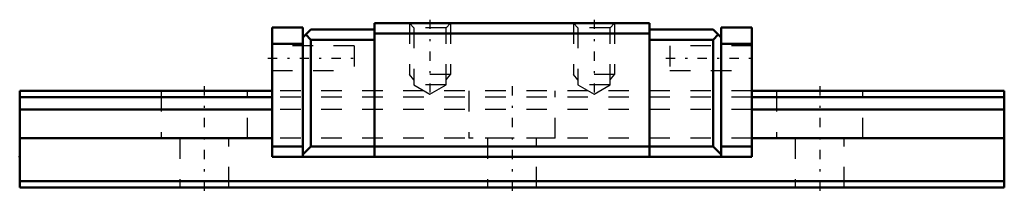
# Model space of a CAD drawing. Header units: millimetres. Extents: x -9 to 39, y -0.2 to 8.2.
import ezdxf

# ---------------------------------------------------------------- set-up
doc = ezdxf.new("R2010")
doc.units = ezdxf.units.MM
doc.linetypes.add('Center', pattern=[1.5, 0.45, -0.5, 0.05, -0.5])
doc.linetypes.add('Dashed', pattern=[2, 1, -1])
for name, color, linetype, lineweight in [('2d ConnectionPoints', 7, 'Continuous', 50), ('AM_0', 7, 'Continuous', 50), ('AM_5', 3, 'Continuous', 25), ('AM_7', 7, 'Center', 25), ('AM_9', 6, 'Dashed', 25)]:
    doc.layers.add(name, color=color, linetype=linetype, lineweight=lineweight)

# ---------------------------------------------------------------- blocks, each defined once
blk = doc.blocks.new('1_RSX7MUU1_Slider_0_in_RSX7MUU48LMG90W1230001_0')
at = {"layer": 'AM_0'}
for p, q in [((3.3, 7.8), (3.3, 1.5)), ((4.8, 7.8), (3.3, 7.8)), ((4.8, 7.8), (4.8, 1.5)), ((5.2, 7.7), (4.8, 7.3)), ((5.2, 7.7), (8.3, 7.7)), ((8.3, 8), (8.3, 1.5)), ((21.7, 8), (8.3, 8)), ((21.7, 8), (21.7, 1.5)), ((24.8, 7.7), (21.7, 7.7)), ((24.8, 7.7), (25.2, 7.3)), ((25.2, 7.8), (25.2, 1.5)), ((25.2, 7.8), (26.7, 7.8)), ((26.7, 7.8), (26.7, 1.5)), ((4.95, 7.45), (5.2, 7.2)), ((5.2, 7.2), (8.3, 7.2)), ((5.2, 7.2), (5.2, 2)), ((21.7, 7.5), (8.3, 7.5)), ((24.8, 7.2), (21.7, 7.2)), ((25.05, 7.45), (24.8, 7.2)), ((24.8, 7.2), (24.8, 2)), ((4.8, 7), (3.3, 7)), ((25.2, 7), (26.7, 7)), ((4.8, 2), (3.3, 2)), ((5.2, 2), (4.8, 1.6)), ((24.8, 2), (5.2, 2)), ((24.8, 2), (25.2, 1.6)), ((25.2, 2), (26.7, 2)), ((26.7, 1.5), (3.3, 1.5))]:
    blk.add_line(p, q, dxfattribs=at)
at = {"layer": 'AM_5', "linetype": 'Dashed'}
for p, q in [((10, 8), (10, 5.5)), ((12, 8), (12, 5.5)), ((18, 8), (18, 5.5)), ((20, 8), (20, 5.5)), ((12, 5.5), (10, 5.5)), ((10.216, 5.25), (10, 5.5)), ((11.784, 5.25), (12, 5.5)), ((20, 5.5), (18, 5.5)), ((18.216, 5.25), (18, 5.5)), ((19.784, 5.25), (20, 5.5))]:
    blk.add_line(p, q, dxfattribs=at)
at = {"layer": 'AM_7'}
for p, q in [((11, 8.173), (11, 4.375)), ((19, 8.173), (19, 4.375)), ((3.1, 6.3), (7.5, 6.3)), ((22.5, 6.3), (26.9, 6.3))]:
    blk.add_line(p, q, dxfattribs=at)
at = {"layer": 'AM_9'}
for p, q in [((10, 8), (10.216, 7.784)), ((10.216, 7.784), (10.216, 5)), ((11.784, 7.784), (10.216, 7.784)), ((11.784, 7.784), (12, 8)), ((11.784, 5), (11.784, 7.784)), ((18, 8), (18.216, 7.784)), ((18.216, 7.784), (18.216, 5)), ((19.784, 7.784), (18.216, 7.784)), ((19.784, 7.784), (20, 8)), ((19.784, 5), (19.784, 7.784)), ((7.3, 6.9), (3.3, 6.9)), ((7.3, 6.9), (7.3, 5.7)), ((26.7, 6.9), (22.7, 6.9)), ((22.7, 6.9), (22.7, 5.7)), ((3.3, 5.7), (7.3, 5.7)), ((22.7, 5.7), (26.7, 5.7)), ((10.216, 5), (11, 4.548)), ((11.784, 5), (10.216, 5)), ((11, 4.548), (11.784, 5)), ((18.216, 5), (19, 4.548)), ((19.784, 5), (18.216, 5)), ((19, 4.548), (19.784, 5)), ((26.7, 4.7), (3.3, 4.7)), ((26.7, 4.4), (3.3, 4.4)), ((26.7, 3.798), (3.3, 3.798)), ((26.7, 2.402), (3.3, 2.402))]:
    blk.add_line(p, q, dxfattribs=at)
blk = doc.blocks.new('2_RSX7M489_Track_0_in_RSX7MUU48LMG90W1230001_0')
at = {"layer": 'AM_0'}
for p, q in [((-9, 4.7), (-9, 0)), ((3.3, 4.7), (-9, 4.7)), ((3.3, 4.4), (-9, 4.4)), ((39, 4.7), (26.7, 4.7)), ((39, 4.4), (26.7, 4.4)), ((39, 4.7), (39, 0)), ((3.3, 3.798), (-9, 3.798)), ((39, 3.798), (26.7, 3.798)), ((3.3, 2.402), (-9, 2.402)), ((39, 2.402), (26.7, 2.402)), ((39, 0.3), (-9, 0.3)), ((39, 0), (-9, 0))]:
    blk.add_line(p, q, dxfattribs=at)
at = {"layer": 'AM_7'}
for p, q in [((0, 4.935), (0, -0.235)), ((15, 4.935), (15, -0.235)), ((30, 4.935), (30, -0.235))]:
    blk.add_line(p, q, dxfattribs=at)
at = {"layer": 'AM_9'}
for p, q in [((-2.1, 4.7), (-2.1, 2.4)), ((2.1, 2.4), (2.1, 4.7)), ((26.7, 4.7), (3.3, 4.7)), ((26.7, 4.4), (3.3, 4.4)), ((12.9, 4.7), (12.9, 2.4)), ((17.1, 2.4), (17.1, 4.7)), ((27.9, 4.7), (27.9, 2.4)), ((32.1, 2.4), (32.1, 4.7)), ((26.7, 3.798), (3.3, 3.798)), ((2.1, 2.4), (-2.1, 2.4)), ((-1.2, 2.4), (-1.2, 0)), ((1.2, 0), (1.2, 2.4)), ((26.7, 2.402), (3.3, 2.402)), ((17.1, 2.4), (12.9, 2.4)), ((13.8, 2.4), (13.8, 0)), ((16.2, 0), (16.2, 2.4)), ((32.1, 2.4), (27.9, 2.4)), ((28.8, 2.4), (28.8, 0)), ((31.2, 0), (31.2, 2.4))]:
    blk.add_line(p, q, dxfattribs=at)

msp = doc.modelspace()

# ---------------------------------------------------------------- linework, layer by layer
at = {"layer": '2d ConnectionPoints'}
for p in [(-9, 1.5), (0, 0), (0, 0)]:
    msp.add_point(p, dxfattribs=at)

# ---------------------------------------------------------------- block references
for name in ['1_RSX7MUU1_Slider_0_in_RSX7MUU48LMG90W1230001_0', '2_RSX7M489_Track_0_in_RSX7MUU48LMG90W1230001_0']:
    msp.add_blockref(name, (0, 0))

doc.saveas('drawing.dxf')
